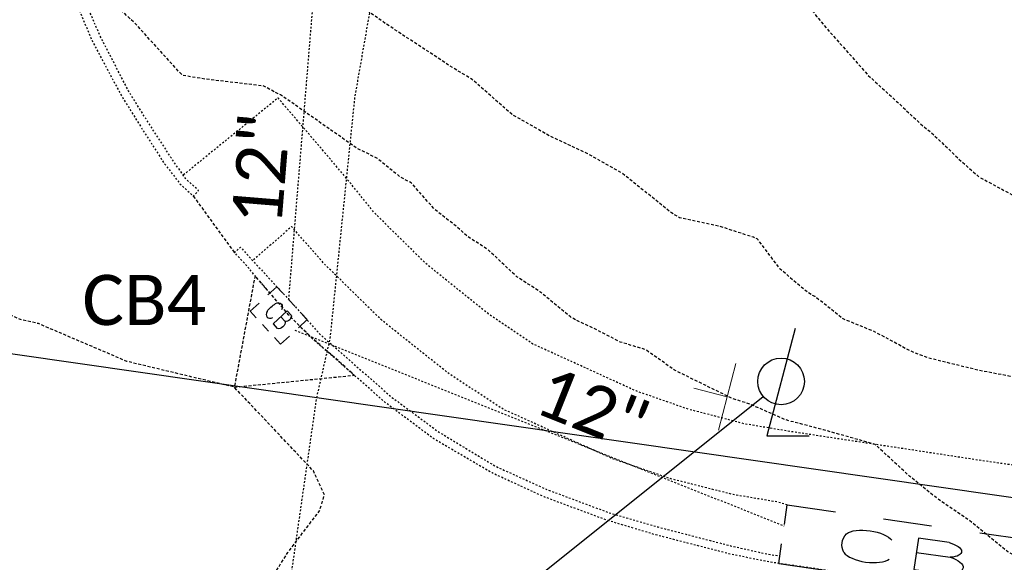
# Model space of a CAD drawing. Header units: feet. Extents: x 2262913 to 2469997, y 259999 to 435293.
# Tile 9 of 147: x 2465194 to 2465249, y 263607 to 263637. Entities that reach past the tile are written whole.
import ezdxf

# ---------------------------------------------------------------- set-up
doc = ezdxf.new("R2010")
doc.units = ezdxf.units.FT
doc.header["$MEASUREMENT"] = 0
for name, pattern in [('2', [0.1, 0.06, -0.04]), ('gasex', [0]), ('OhDOT_USTN1', [0.054999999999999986, 0.014, -0.04099999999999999]), ('OhDOT_USTN3', [0.22, 0.165, -0.055]), ('OhDOT_USTN5', [0.11, 0.055, -0.055]), ('ohelecex', [0])]:
    doc.linetypes.add(name, pattern=pattern)
doc.layers.add('0_View_Frame_Border', color=7, linetype='Continuous', plot=False)
for name, color, linetype in [('DR_X_Cells', 121, 'Continuous'), ('DR_X_Storm_Sewer', 151, 'OhDOT_USTN5'), ('DR_X_Text', 7, 'Continuous'), ('DT_X_Contour_Minor', 136, 'OhDOT_USTN3'), ('PV_X_Curb', 120, 'OhDOT_USTN1'), ('PV_X_EOP', 7, 'OhDOT_USTN3'), ('PV_X_Walk', 120, 'OhDOT_USTN5'), ('SN_X_Public', 3, 'Continuous'), ('UT_X_Electric_Cells', 1, 'Continuous'), ('UT_X_Gas', 2, 'gasex'), ('UT_X_Gas_Service_Line', 2, '2'), ('UT_X_Overhead_Electric', 1, 'ohelecex')]:
    doc.layers.add(name, color=color, linetype=linetype)
doc.styles.add('Simplex Normal (0.14)', font='calibri.ttf', dxfattribs={"height": 0.14})
picture_1 = doc.add_image_def('image1.tif', size_in_pixel=(5000, 5000))

# ---------------------------------------------------------------- blocks, each defined once
blk = doc.blocks.new('SGN1P_anno')
at = {"layer": 'SN_X_Public', "color": 3, "linetype": 'Continuous', "lineweight": 0}
for p, q in [((0, 0.96), (0, -0.96)), ((0, 0), (-0.96, 0))]:
    blk.add_line(p, q, dxfattribs=at)
blk = doc.blocks.new('GCB-X')
at = {"layer": 'DR_X_Cells', "color": 121, "linetype": 'Continuous'}
for p, q in [((-0.06249987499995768, 0.03749992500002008), (-0.03749992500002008, 0.03749992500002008)), ((-0.06249987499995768, 0.01249997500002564), (-0.06249987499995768, 0.03749992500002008)), ((-0.0124999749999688, 0.03749992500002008), (0.0124999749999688, 0.03749992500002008)), ((0.03749992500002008, 0.03749992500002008), (0.06249987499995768, 0.03749992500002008)), ((0.06249987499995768, 0.01249997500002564), (0.06249987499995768, 0.03749992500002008)), ((0.02274995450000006, 0.01949996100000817), (0.006749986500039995, 0.01949996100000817)), ((0.006749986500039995, 0.01949996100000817), (0.006749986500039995, -0.02049995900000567)), ((0.006749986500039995, 0.001291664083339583), (0.02433328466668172, 0.001291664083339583)), ((-0.06249987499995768, -0.03749992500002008), (-0.06249987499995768, -0.01249997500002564)), ((0.06249987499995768, -0.03749992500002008), (0.06249987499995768, -0.01249997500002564)), ((0.006749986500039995, -0.02049995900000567), (0.02433328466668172, -0.02049995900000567)), ((-0.06249987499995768, -0.03749992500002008), (-0.03749992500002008, -0.03749992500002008)), ((-0.0124999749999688, -0.03749992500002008), (0.0124999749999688, -0.03749992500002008)), ((0.03749992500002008, -0.03749992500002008), (0.06249987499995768, -0.03749992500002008))]:
    blk.add_line(p, q, dxfattribs=at)
at = {"layer": 'DR_X_Cells', "color": 121, "linetype": 'Continuous', "extrusion": (0, 0, -1)}
for centre, radius, start, end in [((0.01841826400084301, 0.007380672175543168), 0.01268772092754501, 21.56031944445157, 158.4396805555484), ((-0.01984832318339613, 0.01009478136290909), 0.009862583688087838, 106.9987249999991, 243.1793222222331), ((-0.01398167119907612, 4.318685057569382e-05), 0.04579990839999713, 344.8107138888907, 15.18928611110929), ((-0.01988908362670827, -0.009590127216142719), 0.01174256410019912, 112.0546972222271, 247.9453027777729)]:
    blk.add_arc(centre, radius, start, end, dxfattribs=at)
at = {"layer": 'DR_X_Cells', "color": 121, "linetype": 'Continuous'}
blk.add_arc((-0.01841826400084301, -0.007294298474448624), 0.01268772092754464, 201.5603194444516, 338.4396805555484, dxfattribs=at)
blk = doc.blocks.new('ODOT STORM CATCH BASIN SQUARE')
blk.add_blockref('GCB-X', (0, 0))
blk = doc.blocks.new('LPOLE')
at = {"linetype": 'Continuous', "flags": 128}
blk.add_lwpolyline([(0.03933333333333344, 0.1476666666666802), (-0.03941666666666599, -0.1515833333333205), (0.07874999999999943, -0.1515833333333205)], dxfattribs=at)
at = {"linetype": 'Continuous'}
blk.add_circle((-7.799999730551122e-06, -8.249999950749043e-06), 0.06500593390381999, dxfattribs=at)

msp = doc.modelspace()

# ---------------------------------------------------------------- linework, layer by layer
at = {"layer": 'DR_X_Storm_Sewer', "flags": 128}
for points in [[(2465216.350362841, 263706.0785921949), (2465209.381382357, 263621.305809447)], [(2465209.742, 263619.589), (2465237.051697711, 263608.6512561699)]]:
    msp.add_lwpolyline(points, dxfattribs=at)
at = {"layer": 'DT_X_Contour_Minor', "flags": 128}
for points in [[(2465157.319034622, 263706.5398633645), (2465157.330791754, 263706.5095284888), (2465158.018650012, 263703.3585428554), (2465158.040649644, 263701.1779703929), (2465158.120370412, 263700.3542872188), (2465158.238916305, 263698.2249749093), (2465158.288506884, 263697.224712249), (2465158.621469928, 263695.4910993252), (2465158.779242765, 263694.1630350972), (2465160.046396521, 263688.3450698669), (2465160.107002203, 263688.1278527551), (2465160.122114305, 263688.0655771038), (2465160.131764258, 263688.0155353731), (2465160.275482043, 263687.4924777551), (2465160.845706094, 263685.7237234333), (2465161.856105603, 263683.9602336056), (2465163.18570217, 263683.1912171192), (2465165.244054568, 263682.8169666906), (2465167.641330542, 263684.4923529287), (2465167.64368837, 263684.4921600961), (2465170.997018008, 263686.0537489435), (2465171.050998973, 263686.0211383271), (2465174.951431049, 263683.8727225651), (2465175.701794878, 263683.3151301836), (2465180.744793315, 263680.7452588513), (2465188.746161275, 263677.1933727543), (2465192.953980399, 263675.2809529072), (2465195.718343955, 263674.4075086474), (2465197.020199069, 263674.0196655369), (2465198.21546325, 263674.2312901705), (2465198.278366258, 263671.0166575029), (2465198.330768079, 263670.8407398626), (2465198.750939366, 263669.8691655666), (2465199.372216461, 263668.7342836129), (2465199.936703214, 263667.7931237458), (2465200.452872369, 263666.9039909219), (2465201.208613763, 263664.992728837), (2465201.818396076, 263663.5608881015), (2465202.101478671, 263663.3577239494), (2465201.523463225, 263662.9896391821), (2465201.449603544, 263662.9339380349), (2465200.941613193, 263662.5475297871), (2465200.55018301, 263662.0501652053), (2465200.416231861, 263661.9158474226), (2465200.260387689, 263661.7249451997), (2465199.699886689, 263661.1523314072), (2465199.575307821, 263660.8650980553), (2465199.170253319, 263660.1685395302), (2465199.054589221, 263659.5679641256), (2465198.753765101, 263658.2729820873), (2465198.74833137, 263657.8352103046), (2465198.787233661, 263657.1997180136), (2465198.921869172, 263656.645266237), (2465199.085874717, 263655.9792621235), (2465199.291212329, 263655.4697057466), (2465199.519569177, 263655.009540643), (2465199.725004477, 263654.4896095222), (2465199.91584188, 263654.06672299), (2465200.39791956, 263653.3311992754), (2465200.621614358, 263653.1226715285), (2465200.995764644, 263652.7849424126), (2465201.330068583, 263652.6377761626), (2465201.909751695, 263652.3361817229), (2465202.410283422, 263652.2048393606), (2465203.199710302, 263652.0350625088), (2465203.667471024, 263651.9838581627), (2465204.30600625, 263651.9387224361), (2465204.787060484, 263651.8817293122), (2465205.291875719, 263651.8988749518), (2465206.011377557, 263651.9455643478), (2465206.523790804, 263652.0461856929), (2465207.08974336, 263652.2594172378), (2465207.333419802, 263652.40745419), (2465207.889685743, 263652.8087733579), (2465208.164862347, 263653.0211535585), (2465208.271628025, 263653.1113799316), (2465208.698358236, 263653.4322531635), (2465208.916952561, 263653.6519088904), (2465208.863122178, 263654.2746554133), (2465208.72705546, 263654.8935705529), (2465208.612900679, 263655.2323789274), (2465208.922725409, 263655.2224916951), (2465209.578229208, 263655.5268180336), (2465209.872816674, 263655.4035017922), (2465210.049337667, 263655.4360366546), (2465212.713511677, 263654.9652973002), (2465214.638136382, 263654.4510388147), (2465216.033269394, 263653.415211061), (2465216.755090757, 263652.1635209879), (2465216.692163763, 263651.3502488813), (2465217.095916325, 263649.4044856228), (2465217.686917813, 263648.4285160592), (2465219.083890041, 263647.0658918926), (2465221.221914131, 263646.3835815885), (2465224.09268747, 263646.2697398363), (2465224.605898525, 263646.1216020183), (2465225.729596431, 263645.750867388), (2465228.325382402, 263645.5263681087), (2465228.9964586, 263644.6772605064), (2465231.669508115, 263642.8361483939), (2465234.412473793, 263639.8241565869), (2465236.21646427, 263638.820185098), (2465238.685082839, 263637.3440257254), (2465238.862571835, 263637.0908522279), (2465239.221281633, 263636.6486914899), (2465241.73303494, 263633.8095036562), (2465243.369945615, 263632.3059294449), (2465244.793262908, 263630.9719350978), (2465245.198305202, 263630.6672613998), (2465246.950496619, 263628.9930084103), (2465247.918193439, 263628.1393698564), (2465250.417394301, 263626.7877439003), (2465251.046740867, 263626.3100121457), (2465251.715172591, 263625.6580562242), (2465252.773905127, 263624.888275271), (2465253.38880874, 263624.5071160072), (2465253.704479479, 263624.4301500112), (2465254.986629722, 263623.0466484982), (2465256.611562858, 263621.8733238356), (2465256.909977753, 263621.4981526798), (2465258.370745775, 263619.9419190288), (2465259.833727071, 263619.3155335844), (2465262.05164533, 263618.3169613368), (2465262.526700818, 263618.0302213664), (2465262.814401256, 263617.9284649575), (2465264.42128886, 263617.0087336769), (2465265.729419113, 263616.370465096), (2465266.187626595, 263615.8650606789), (2465267.087586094, 263615.325412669), (2465267.942152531, 263614.6489318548), (2465268.247766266, 263614.5127934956), (2465270.311845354, 263613.6334697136), (2465271.784849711, 263612.7860549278), (2465272.223871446, 263612.5511911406), (2465273.739465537, 263612.1190693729), (2465274.808465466, 263611.7583724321), (2465275.119323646, 263611.6994635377), (2465277.243755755, 263610.9825920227), (2465278.127981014, 263610.8215717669), (2465279.832859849, 263610.3308714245), (2465281.105002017, 263610.1060206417), (2465282.420288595, 263609.8951016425), (2465286.335166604, 263608.7132354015), (2465286.89297613, 263608.6376084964), (2465289.317931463, 263608.2460021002), (2465290.351529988, 263608.0245819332), (2465291.540213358, 263607.7798369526), (2465293.130759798, 263607.6518390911), (2465294.493906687, 263607.4005586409), (2465296.068016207, 263607.0261042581), (2465296.555287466, 263606.8554640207), (2465298.930305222, 263606.3584305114), (2465299.566530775, 263606.204700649), (2465302.026288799, 263605.7336623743), (2465302.34708494, 263605.6205364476), (2465304.917668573, 263605.2312254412), (2465307.474579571, 263605.7824391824), (2465307.96692742, 263605.6787820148), (2465309.558806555, 263605.0042897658), (2465310.924487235, 263604.7422636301), (2465312.407925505, 263604.4885430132), (2465314.007651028, 263604.0868616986), (2465315.93684316, 263603.708466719), (2465317.051747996, 263603.9155318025), (2465318.900829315, 263603.5854675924), (2465319.820177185, 263603.2390442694), (2465322.196119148, 263602.8275074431), (2465323.012370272, 263602.4220844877), (2465323.284783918, 263602.3370878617), (2465325.975169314, 263601.9397158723), (2465327.724006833, 263602.3217166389), (2465329.040417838, 263602.0642730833), (2465330.145172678, 263601.6838350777), (2465331.990748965, 263601.3494292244), (2465332.731582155, 263601.1126945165), (2465334.942174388, 263600.7152144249), (2465335.424733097, 263600.5317348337), (2465337.91807608, 263600.099571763), (2465338.188987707, 263600.0069868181), (2465340.858652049, 263599.5115188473), (2465341.005508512, 263599.4478334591), (2465343.834443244, 263598.960150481), (2465346.201582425, 263598.5628333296), (2465346.268951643, 263597.9364346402), (2465345.873709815, 263594.5717349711), (2465346.252442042, 263594.3358474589), (2465348.408519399, 263593.4651904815), (2465349.55734891, 263592.7777230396), (2465353.6394843, 263590.2900488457), (2465354.939699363, 263589.7041590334), (2465355.43128082, 263589.6291103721), (2465355.652159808, 263589.5960501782), (2465355.676807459, 263589.5925042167), (2465356.513118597, 263589.4983538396), (2465358.548470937, 263589.1985432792), (2465366.405575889, 263588.0468238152), (2465372.719719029, 263587.1337771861), (2465376.301060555, 263586.6164277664), (2465384.481467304, 263585.3961161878), (2465378.290397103, 263583.5427088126), (2465375.542237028, 263583.009247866), (2465367.79590143, 263580.2558042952), (2465366.907395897, 263580.2124078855), (2465365.312663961, 263579.6070691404), (2465363.918267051, 263578.8035676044), (2465359.774921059, 263577.4185858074), (2465359.313170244, 263577.1086823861), (2465358.787500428, 263576.6279814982), (2465350.688508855, 263569.7327110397), (2465348.99710913, 263568.4082400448), (2465345.737296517, 263561.7881616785), (2465345.088772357, 263560.5138978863), (2465345.064463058, 263559.3940874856), (2465345.901742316, 263557.9701434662), (2465346.584105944, 263557.1619496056), (2465350.624362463, 263548.7928505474), (2465351.361596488, 263547.3515640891), (2465354.555171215, 263544.6904963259), (2465356.267680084, 263542.3401658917), (2465359.337920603, 263540.6513009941), (2465362.171269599, 263538.4119856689), (2465365.04027449, 263535.943085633), (2465365.947287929, 263535.3833528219)], [(2465309.272868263, 263543.9094349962), (2465309.115221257, 263544.0039001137), (2465307.577618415, 263544.3817841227), (2465307.21281541, 263544.7736745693), (2465302.202355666, 263550.1856638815), (2465298.066849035, 263553.3963550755), (2465297.623146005, 263553.7317264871), (2465297.54005775, 263554.0993257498), (2465294.646988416, 263561.1747979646), (2465291.741096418, 263568.0434450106), (2465294.159987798, 263576.3189911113), (2465294.070850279, 263576.6860751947), (2465295.501365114, 263578.1500772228), (2465298.277636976, 263580.4282441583), (2465300.896723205, 263581.8408025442), (2465303.917146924, 263583.4111282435), (2465305.695725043, 263584.735850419), (2465307.283146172, 263585.4917579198), (2465310.280799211, 263586.9311722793), (2465311.087387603, 263587.3667039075), (2465312.253737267, 263587.9470709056), (2465322.862617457, 263594.195255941), (2465316.660943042, 263595.121197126), (2465313.289699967, 263595.6113334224), (2465309.046678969, 263596.2336419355), (2465306.295362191, 263596.6405502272), (2465300.665249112, 263597.4761251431), (2465299.358959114, 263598.0578025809), (2465299.269625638, 263598.1035503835), (2465299.237618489, 263598.110718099), (2465299.199567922, 263598.1212833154), (2465299.123024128, 263598.1587940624), (2465293.182261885, 263600.7700313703), (2465291.8749241, 263601.4529443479), (2465289.495860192, 263601.9306973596), (2465288.838345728, 263602.4386885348), (2465289.675734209, 263603.3829716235), (2465291.689719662, 263603.3874000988), (2465292.638954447, 263605.93456865), (2465290.117574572, 263606.4537103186), (2465287.534621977, 263607.0070371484), (2465287.081643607, 263607.0801886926), (2465284.54129183, 263607.4246054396), (2465283.847109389, 263607.6341728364), (2465281.169629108, 263608.0635328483), (2465278.579976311, 263608.5212532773), (2465278.19611644, 263608.6317363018), (2465275.757865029, 263609.0757497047), (2465275.214043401, 263609.2592576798), (2465273.00229, 263609.6783939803), (2465272.124233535, 263609.9746636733), (2465270.282114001, 263610.3801552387), (2465268.592984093, 263610.7004397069), (2465267.005940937, 263611.3765401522), (2465265.908737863, 263611.8652990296), (2465265.415989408, 263611.9739940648), (2465263.043749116, 263613.1153329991), (2465261.773509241, 263613.3268953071), (2465260.04132086, 263614.0522494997), (2465259.285004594, 263614.2893735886), (2465256.999106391, 263615.1561128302), (2465256.747679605, 263615.2123954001), (2465255.84538089, 263615.5213701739), (2465254.511219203, 263616.0510484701), (2465254.043253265, 263616.3177288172), (2465252.474404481, 263616.7449131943), (2465251.252597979, 263617.0481909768), (2465249.665118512, 263617.0055814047), (2465248.126207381, 263617.2967481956), (2465247.158538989, 263617.5232232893), (2465245.098172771, 263618.0317499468), (2465244.044982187, 263618.4381147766), (2465242.629705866, 263619.2171854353), (2465241.987087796, 263619.5476158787), (2465240.340401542, 263620.2111749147), (2465238.773314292, 263621.4574829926), (2465238.557084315, 263621.5615672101), (2465238.174684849, 263621.8377363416), (2465236.825595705, 263622.9925088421), (2465235.594653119, 263624.6278650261), (2465235.541626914, 263624.6717246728), (2465235.328988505, 263624.7638001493), (2465233.420233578, 263625.386823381), (2465231.212008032, 263625.8537807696), (2465230.755767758, 263626.1312358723), (2465228.01180441, 263628.3339897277), (2465226.09155024, 263629.4204886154), (2465223.967266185, 263630.4108278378), (2465221.839350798, 263631.6304295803), (2465219.635244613, 263633.5715374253), (2465218.528232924, 263634.2418734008), (2465215.321306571, 263636.3455942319), (2465215.036035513, 263636.5542667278), (2465214.836838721, 263636.6606144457), (2465213.080295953, 263637.9069844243), (2465210.127787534, 263639.9802356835), (2465208.974068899, 263640.902692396), (2465207.93304074, 263642.05043448), (2465205.553784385, 263643.544443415), (2465204.64524975, 263644.5791605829), (2465203.340559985, 263645.9688709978), (2465203.105534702, 263646.4398991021), (2465200.561812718, 263648.8619151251), (2465200.203732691, 263649.2573596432), (2465200.078986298, 263649.3835351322), (2465199.931167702, 263649.4864822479), (2465197.906751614, 263651.994703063), (2465197.614237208, 263652.1431979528), (2465197.419438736, 263652.3139495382), (2465196.676501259, 263653.0917884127), (2465196.032465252, 263654.628786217), (2465195.6879163, 263655.7361932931), (2465195.414262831, 263656.7899506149), (2465195.002474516, 263658.0848662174), (2465194.610650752, 263659.1538745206), (2465194.576190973, 263659.1865233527), (2465193.575316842, 263659.7474791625), (2465186.05729169, 263664.0692231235), (2465185.577291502, 263664.2431138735), (2465185.430826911, 263664.2890438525), (2465184.673753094, 263664.5979412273), (2465181.579410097, 263665.7975483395), (2465179.125401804, 263666.9267942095), (2465178.997892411, 263667.0105224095), (2465173.825866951, 263669.9994811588), (2465171.292364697, 263671.4222021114), (2465168.567452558, 263672.8783159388), (2465165.983027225, 263674.192725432), (2465165.699169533, 263673.4823173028), (2465165.465751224, 263672.8293862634), (2465164.799170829, 263671.1027177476), (2465164.630081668, 263671.1154821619), (2465164.478767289, 263671.1275273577), (2465163.406695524, 263672.3793992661), (2465162.911803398, 263673.2335621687), (2465160.461285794, 263674.2113012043), (2465158.720253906, 263677.7594427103), (2465158.207528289, 263678.677242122), (2465157.288797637, 263681.9338222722), (2465156.734426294, 263683.5301653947), (2465156.446925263, 263684.5765188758), (2465156.147726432, 263686.1280732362), (2465155.973469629, 263686.8461702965), (2465155.669462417, 263688.116847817), (2465154.906860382, 263690.5726869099), (2465154.740000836, 263691.1525884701), (2465154.695885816, 263691.4922060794), (2465154.259304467, 263692.9036349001), (2465153.933267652, 263694.2472646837), (2465153.908766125, 263694.540220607), (2465154.054377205, 263697.2756056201), (2465153.923451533, 263699.9264098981), (2465153.591699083, 263700.9018910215), (2465152.524830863, 263701.0441387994)], [(2465256.035459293, 263551.9189067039), (2465255.981167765, 263551.9651119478), (2465254.89020783, 263552.359105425), (2465253.471170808, 263554.7982645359), (2465250.221906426, 263557.3399932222), (2465248.606367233, 263561.587537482), (2465247.54326025, 263562.3487123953), (2465247.632251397, 263562.8330241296), (2465246.747698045, 263563.9378313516), (2465244.92646283, 263570.9416009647), (2465244.805270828, 263574.3871245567), (2465245.390680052, 263577.3328992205), (2465245.017205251, 263579.3871253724), (2465245.197110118, 263583.4312893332), (2465245.259876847, 263583.5128649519), (2465247.051748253, 263584.0565437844), (2465247.112652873, 263584.2396222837), (2465248.34520534, 263585.2987811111), (2465255.208849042, 263592.4182815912), (2465256.889276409, 263593.5651702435), (2465263.579750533, 263598.029395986), (2465265.452415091, 263599.1422907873), (2465270.130836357, 263601.7427095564), (2465262.333465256, 263602.9044714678), (2465258.826388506, 263603.4329232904), (2465254.142555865, 263604.1823995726), (2465253.973335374, 263604.2683891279), (2465253.667811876, 263604.6014546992), (2465252.887402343, 263604.9711653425), (2465252.652807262, 263605.066183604), (2465252.412179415, 263605.1898151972), (2465251.483204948, 263606.189588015), (2465249.534585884, 263607.2172658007), (2465247.378160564, 263608.9692521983), (2465245.63915603, 263610.1562504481), (2465244.058497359, 263611.4256449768), (2465242.121225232, 263613.2088546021), (2465242.008524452, 263613.2403215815), (2465241.991386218, 263613.24694696), (2465239.237772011, 263614.0213374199), (2465239.019173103, 263614.0805968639), (2465237.447996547, 263614.4964347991), (2465237.077272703, 263614.6000640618), (2465235.133624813, 263615.4571770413), (2465234.179306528, 263615.761061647), (2465232.267901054, 263616.692650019), (2465230.928765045, 263617.3559664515), (2465229.313195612, 263618.4972559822), (2465227.900604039, 263618.9224962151), (2465226.623166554, 263619.5805786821), (2465225.313684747, 263620.2074972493), (2465225.113901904, 263620.3264708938), (2465223.420523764, 263621.7299323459), (2465222.125825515, 263622.5635204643), (2465220.519395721, 263624.073993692), (2465219.378418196, 263624.8121229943), (2465218.737182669, 263625.383402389), (2465217.546795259, 263626.3126683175), (2465216.233385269, 263627.8079757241), (2465215.652872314, 263628.1013503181), (2465214.347529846, 263629.1602090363), (2465213.172961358, 263629.7516576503), (2465209.123850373, 263632.5878981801), (2465208.933181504, 263632.7121514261), (2465208.801634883, 263632.7625742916), (2465208.01230185, 263633.2016657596), (2465204.732924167, 263633.5900946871), (2465203.479832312, 263633.7960970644), (2465203.44042361, 263633.8412092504), (2465203.399867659, 263633.8781004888), (2465203.257516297, 263634.0160150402), (2465200.926365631, 263636.5866988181), (2465199.701401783, 263637.7759697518), (2465198.495794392, 263639.2519411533), (2465196.892189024, 263641.0725596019), (2465196.404783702, 263641.4138212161), (2465195.635015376, 263643.7984258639), (2465193.552256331, 263644.2662113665), (2465188.462187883, 263646.5784087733), (2465186.410464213, 263647.2912161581), (2465183.354573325, 263648.5397074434), (2465182.354495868, 263649.3331787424), (2465181.341609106, 263649.6225646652), (2465180.086629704, 263650.4757048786), (2465176.214803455, 263652.7948770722), (2465174.65290859, 263653.6071769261), (2465173.208566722, 263654.3426248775), (2465170.247375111, 263656.5072704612), (2465166.310162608, 263659.5387161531), (2465163.522460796, 263661.2673892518), (2465161.758983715, 263662.2176478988), (2465161.430671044, 263661.3981610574), (2465161.004269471, 263660.3867368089), (2465160.907337, 263660.1904384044), (2465158.600291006, 263662.6352052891), (2465158.451111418, 263662.8256904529), (2465158.353230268, 263662.9306266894), (2465158.251563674, 263663.0975953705), (2465156.786735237, 263666.3435005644), (2465156.6196696, 263667.0197793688), (2465156.128409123, 263668.7203818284), (2465155.908815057, 263669.9909194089), (2465155.585132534, 263671.4440083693), (2465155.222319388, 263673.1252011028), (2465155.000715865, 263673.8333904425), (2465154.41841639, 263676.1280733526), (2465154.312398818, 263676.49857505), (2465153.698482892, 263678.3867727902), (2465153.452394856, 263678.9491042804), (2465153.204387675, 263680.1123604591), (2465152.440827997, 263682.3825252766), (2465151.938414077, 263684.4936580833), (2465151.790362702, 263685.1964977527), (2465151.220234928, 263686.9632059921), (2465150.92307289, 263687.7982604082), (2465150.787447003, 263689.7401867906), (2465150.396361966, 263691.013271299), (2465150.224772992, 263693.0735112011), (2465148.010249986, 263695.4921216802)], [(2465209.946771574, 263558.8221390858), (2465209.911865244, 263558.8518463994), (2465207.841836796, 263561.5857371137), (2465206.377705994, 263562.3729477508), (2465206.368571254, 263562.389868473), (2465203.72704049, 263566.2380376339), (2465201.680344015, 263568.3772889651), (2465200.036723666, 263576.486986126), (2465199.826769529, 263577.4561351), (2465199.828487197, 263577.6235908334), (2465200.334933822, 263583.1063869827), (2465201.219364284, 263589.8296085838), (2465202.55928417, 263591.4450050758), (2465203.302261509, 263593.4019752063), (2465203.850467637, 263594.0429362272), (2465205.110080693, 263598.4098937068), (2465205.854022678, 263600.1533550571), (2465205.642196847, 263600.730157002), (2465206.097115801, 263601.6123002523), (2465206.079384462, 263602.4611257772), (2465207.778313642, 263604.6756391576), (2465209.344551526, 263607.1778663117), (2465211.12041649, 263609.5112156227), (2465211.392076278, 263610.4000262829), (2465210.776914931, 263611.7267209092), (2465206.357079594, 263616.4037131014), (2465206.356975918, 263616.4038611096), (2465206.356789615, 263616.4039217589), (2465200.363608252, 263617.8401180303), (2465195.428805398, 263619.946586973), (2465194.371612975, 263620.1909679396), (2465192.840396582, 263620.9049987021), (2465191.308151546, 263621.7136644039), (2465190.408716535, 263622.3551273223), (2465188.318247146, 263623.7160097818), (2465182.124725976, 263627.191866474), (2465179.663476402, 263628.4145026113), (2465179.464727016, 263628.5588496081), (2465179.285285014, 263628.6952033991), (2465177.643616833, 263630.7773337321), (2465173.396385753, 263633.5945776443), (2465170.28049068, 263635.7743557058), (2465168.254922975, 263637.7468417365), (2465166.252686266, 263640.6508905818), (2465164.178309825, 263643.2492755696), (2465164.170347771, 263643.2582984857), (2465162.313732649, 263645.0129750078), (2465159.393853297, 263647.3967930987), (2465157.014620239, 263649.6856669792), (2465156.457753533, 263649.9562118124), (2465156.332199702, 263649.8040247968), (2465156.072759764, 263649.4387967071), (2465156.001244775, 263649.4514055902), (2465155.756753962, 263649.504154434), (2465154.466306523, 263650.6312579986), (2465154.206083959, 263651.0148242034), (2465154.234613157, 263652.5076199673), (2465154.210420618, 263652.5544895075), (2465154.018697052, 263654.3756310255), (2465152.736459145, 263659.5937465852), (2465152.366832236, 263661.1177901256), (2465152.212698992, 263661.9130866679), (2465152.054875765, 263662.4081762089), (2465150.946487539, 263665.5244603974), (2465150.324239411, 263669.2659586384), (2465149.804203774, 263671.6860279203), (2465149.264568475, 263673.1985186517), (2465148.694036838, 263675.7631965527), (2465148.559533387, 263676.0806210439), (2465147.071292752, 263679.0349710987), (2465146.019975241, 263680.6357988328)]]:
    msp.add_lwpolyline(points, dxfattribs=at)
msp.add_lwpolyline([(2465206.35699592, 263616.4039481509), (2465213.051685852, 263617.0673553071), (2465211.964428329, 263618.0537876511), (2465210.799585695, 263619.0520269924), (2465209.872135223, 263619.9477852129), (2465209.391429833, 263620.4418946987), (2465207.515215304, 263622.6231834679), (2465206.35699592, 263616.4039481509)], close=True, dxfattribs=at)
at = {"layer": 'PV_X_Curb', "elevation": 143.9057666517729, "flags": 128}
msp.add_lwpolyline([(2465195.808060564, 263665.4933483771), (2465195.463016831, 263665.5633462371), (2465195.011023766, 263663.253046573), (2465194.766095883, 263661.2994593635), (2465194.611684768, 263659.2131590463), (2465194.440581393, 263656.3612242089), (2465194.430413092, 263654.2691757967), (2465194.718351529, 263649.3489295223), (2465195.060962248, 263646.9242739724), (2465195.625716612, 263643.7959241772), (2465196.27786323, 263641.3717275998), (2465197.130063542, 263638.8019301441), (2465198.409445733, 263635.7473895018), (2465200.041581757, 263632.6903594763), (2465201.009631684, 263631.1328889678), (2465202.429427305, 263628.9148874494), (2465203.311077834, 263627.7717379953), (2465204.070195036, 263627.0620444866), (2465204.358424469, 263627.3774801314), (2465203.644571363, 263628.0289438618), (2465202.824070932, 263629.219255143), (2465201.415734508, 263631.3853032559), (2465200.446122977, 263632.941803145), (2465198.870172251, 263635.9933793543), (2465197.581264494, 263638.9909325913), (2465196.742180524, 263641.5257200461), (2465196.098106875, 263643.9230133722), (2465195.484464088, 263647.0007408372), (2465195.171776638, 263649.4130034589), (2465194.887560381, 263654.2959368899), (2465194.898505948, 263656.3590101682), (2465195.06879313, 263659.1857410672), (2465195.222776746, 263661.2656601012), (2465195.484199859, 263663.1870899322), (2465195.808060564, 263665.4933483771)], close=True, dxfattribs=at)
at = {"layer": 'PV_X_Curb', "flags": 128}
for points in [[(2465208.33583657, 263621.6440822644), (2465206.964497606, 263623.2802568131), (2465206.357892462, 263623.9147457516), (2465206.712814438, 263624.2174215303), (2465207.29503563, 263623.5621380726), (2465209.813264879, 263620.8387399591), (2465211.097483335, 263619.392466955), (2465215.112419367, 263615.8679412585), (2465217.737375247, 263613.9263464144), (2465220.92352681, 263611.9969541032), (2465223.799152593, 263610.6950144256), (2465227.269930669, 263609.401343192), (2465229.995242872, 263608.6030888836), (2465234.054946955, 263607.5572153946), (2465235.952430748, 263607.1257200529), (2465236.810988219, 263606.9827589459)], [(2465531.378895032, 263564.3619626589), (2465528.354042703, 263564.8100878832), (2465518.452811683, 263566.210719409), (2465508.551580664, 263567.6113509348), (2465498.650349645, 263569.0119824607), (2465488.748651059, 263570.4093086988), (2465478.763297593, 263571.7980561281), (2465468.869147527, 263573.2377105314), (2465458.978826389, 263574.7037945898), (2465454.099060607, 263575.4529721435), (2465442.835860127, 263577.0437022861), (2465441.193832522, 263577.2682986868), (2465435.677470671, 263578.0584996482), (2465425.771181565, 263579.4134703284), (2465415.886666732, 263580.9204463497), (2465405.989371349, 263582.3382018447), (2465396.088762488, 263583.7328260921), (2465386.191467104, 263585.1505815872), (2465376.294645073, 263586.571641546), (2465366.393089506, 263587.9596568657), (2465356.493427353, 263589.360890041), (2465355.63606661, 263589.4837041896), (2465345.74137253, 263590.9314374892), (2465335.840524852, 263592.3362127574), (2465326.552967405, 263593.6666252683), (2465316.655669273, 263595.0843811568), (2465309.03740887, 263596.1689277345), (2465299.140470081, 263597.5900044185), (2465289.249684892, 263599.0540391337), (2465279.345172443, 263600.4222443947), (2465272.223999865, 263601.4407855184), (2465262.328206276, 263602.8681837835), (2465252.436413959, 263604.3219874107), (2465252.103918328, 263604.3674838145), (2465250.174658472, 263604.6314703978), (2465236.751158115, 263606.5680417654), (2465235.88459708, 263606.707456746), (2465233.954882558, 263607.112560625), (2465229.881933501, 263608.1616234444), (2465227.149482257, 263608.9802601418), (2465223.646344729, 263610.284565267), (2465220.748229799, 263611.6151011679), (2465217.495450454, 263613.5192234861), (2465214.839688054, 263615.5027722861), (2465210.792656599, 263619.0441083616), (2465210.014863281, 263619.7916617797)]]:
    msp.add_lwpolyline(points, dxfattribs=at)
at = {"layer": 'PV_X_EOP', "elevation": 143.9057666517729, "flags": 128}
msp.add_lwpolyline([(2465204.070195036, 263627.0620444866), (2465206.357892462, 263623.9147457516)], dxfattribs=at)
at = {"layer": 'PV_X_Walk', "flags": 128}
for points in [[(2465532.15, 263571.79), (2465529.17, 263572.17), (2465526.2, 263572.56), (2465523.22, 263572.94), (2465520.25, 263573.33), (2465517.18, 263573.72), (2465514.27, 263574.18), (2465511.3, 263574.65), (2465508.34, 263575.12), (2465505.38, 263575.59), (2465502.41, 263576.05), (2465499.45, 263576.52), (2465496.49, 263576.99), (2465493.53, 263577.46), (2465490.56, 263577.93), (2465489.76, 263578.06), (2465486.8, 263578.53), (2465483.83, 263579), (2465480.87, 263579.47), (2465477.91, 263579.94), (2465477.02, 263580.08), (2465473.99, 263580.47), (2465471.02, 263580.86), (2465468.04, 263581.25), (2465465.07, 263581.64), (2465462.1, 263582.02), (2465459.12, 263582.41), (2465456.15, 263582.8), (2465453.17, 263583.19), (2465450.57, 263583.52), (2465447.64, 263583.95), (2465444.67, 263584.39), (2465441.7, 263584.82), (2465438.73, 263585.25), (2465435.76, 263585.69), (2465432.8, 263586.12), (2465429.83, 263586.55), (2465426.86, 263586.99), (2465423.89, 263587.42), (2465420.92, 263587.85), (2465417.95, 263588.29), (2465414.99, 263588.72), (2465412.02, 263589.15), (2465409.05, 263589.59), (2465406.08, 263590.02), (2465403.11, 263590.45), (2465400.14, 263590.89), (2465397.18, 263591.32), (2465394.71, 263591.68), (2465391.74, 263592.11), (2465388.77, 263592.55), (2465385.81, 263592.98), (2465382.84, 263593.42), (2465379.87, 263593.85), (2465376.9, 263594.29), (2465373.93, 263594.72), (2465370.96, 263595.16), (2465368, 263595.59), (2465365.03, 263596.03), (2465361.7, 263596.51), (2465358.7, 263596.91), (2465355.73, 263597.3), (2465352.75, 263597.7), (2465349.78, 263598.09), (2465346.8, 263598.48), (2465343.83, 263598.88), (2465340.86, 263599.27), (2465337.88, 263599.66), (2465334.91, 263600.06), (2465331.94, 263600.45), (2465328.96, 263600.84), (2465325.99, 263601.24), (2465323.01, 263601.63), (2465319.76, 263602.06), (2465316.81, 263602.48), (2465313.85, 263602.9), (2465310.88, 263603.33), (2465307.91, 263603.75), (2465304.94, 263604.18), (2465301.97, 263604.6), (2465299, 263605.03), (2465296.03, 263605.45), (2465293.06, 263605.87), (2465290.09, 263606.3), (2465287.12, 263606.72), (2465284.15, 263607.15), (2465281.19, 263607.57), (2465278.22, 263608), (2465275.25, 263608.42), (2465272.28, 263608.84), (2465269.31, 263609.27), (2465266.34, 263609.69), (2465263.37, 263610.12), (2465260.4, 263610.54), (2465257.43, 263610.97), (2465254.46, 263611.39), (2465251.49, 263611.81), (2465248.52, 263612.24), (2465247.9, 263612.33), (2465244.96, 263612.78), (2465241.99, 263613.23), (2465239.03, 263613.68), (2465237.25, 263613.95), (2465234.86, 263614.35), (2465231.71, 263615.17), (2465228.78, 263616.19), (2465226.22, 263617.36), (2465223.49, 263618.6), (2465223.03, 263618.81), (2465220.54, 263620.49), (2465218.34, 263622.26), (2465217.05, 263623.3), (2465215.06, 263625.26), (2465214.18, 263626.13), (2465212.43, 263628.29), (2465208.8, 263632.54), (2465203.506097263, 263628.2298301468)], [(2465237.222360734, 263609.834220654), (2465236.65, 263610), (2465234.2, 263610.41), (2465230.72, 263611.29), (2465227.47, 263612.41), (2465224.57, 263613.72), (2465221.84, 263614.96), (2465221.37, 263615.17), (2465218.33, 263617.16), (2465215.84, 263619.14), (2465214.55, 263620.17), (2465212.26, 263622.42), (2465211.38, 263623.28), (2465209.56, 263625.36), (2465207.381886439, 263623.4682112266)]]:
    msp.add_lwpolyline(points, dxfattribs=at)
at = {"layer": 'UT_X_Gas', "flags": 128}
msp.add_lwpolyline([(2464953.883204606, 263653.472281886), (2465039.966000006, 263640.4029999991), (2465255.906415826, 263609.3795492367)], dxfattribs=at)
at = {"layer": 'UT_X_Gas_Service_Line', "flags": 128}
msp.add_lwpolyline([(2465219.706, 263663.136), (2465217.057, 263655.615), (2465215.249, 263647.832), (2465214.161, 263638.77), (2465213.075, 263632.583), (2465211.697, 263619.13), (2465210.939, 263615.791), (2465203.550601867, 263564.3636530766)], dxfattribs=at)
at = {"layer": 'UT_X_Overhead_Electric'}
msp.add_line((2465158.030088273, 263553.645542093), (2465235.87860026, 263615.8876974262), dxfattribs=at)

# ---------------------------------------------------------------- block references
at = {"layer": 'DR_X_Cells', "zscale": 20}
for p, xscale, yscale, rotation in [((2465208.83608912, 263620.4041696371), 20, 27, 312.7584610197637), ((2465243.698509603, 263607.2328455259), 108.5, 43.99999999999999, 351.7907364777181)]:
    msp.add_blockref('ODOT STORM CATCH BASIN SQUARE', p, dxfattribs=dict(at, xscale=xscale, yscale=yscale, rotation=rotation))
at = {"layer": 'SN_X_Public', "xscale": 1.999999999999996, "yscale": 1.999999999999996, "zscale": 1.999999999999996, "rotation": 345.4087476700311}
msp.add_blockref('SGN1P_anno', (2465233.868959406, 263615.8695017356), dxfattribs=at)
at = {"layer": 'UT_X_Electric_Cells', "xscale": 20, "yscale": 20, "zscale": 20}
msp.add_blockref('LPOLE', (2465236.875181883, 263616.7229938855, 1180.535532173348), dxfattribs=at)

# ---------------------------------------------------------------- texts
at = {"layer": 'DR_X_Text', "char_height": 2.8, "attachment_point": 5, "style": 'Simplex Normal (0.14)'}
for insert, rotation in [((2465207.838389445, 263628.5639724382), 85.30041015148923), ((2465226.344648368, 263615.2029755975), 338.1735188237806)]:
    msp.add_mtext('12"', dxfattribs=dict(at, insert=insert, rotation=rotation))
at = {"layer": 'DR_X_Text', "insert": (2465201.33327254, 263621.2521024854, 1150.918), "char_height": 2.8, "attachment_point": 5, "style": 'Simplex Normal (0.14)'}
msp.add_mtext('CB4', dxfattribs=at)

# ---------------------------------------------------------------- pictures from other files: only their frames are drawn
at = {"layer": '0_View_Frame_Border', "transparency": 33554687}
image = msp.add_image(picture_1, insert=(2465000.248783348, 259998.96360447), size_in_units=(4997.215326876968, 4997.215326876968), dxfattribs=dict(at, brightness=68, contrast=48))
image.dxf.flags = 6

doc.saveas('drawing.dxf')
